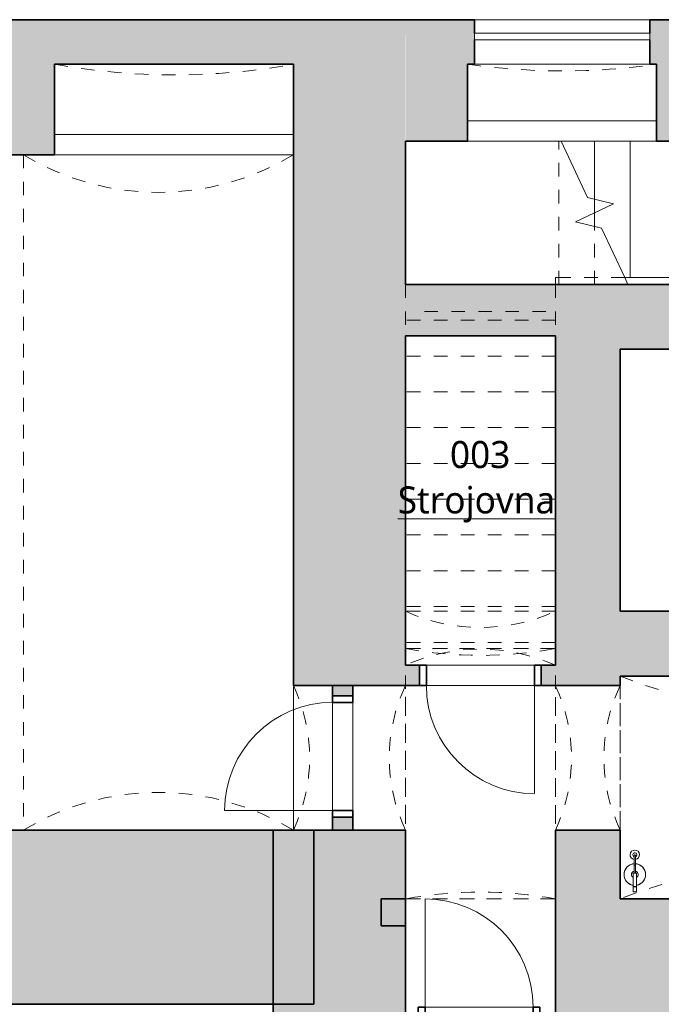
# Model space of a CAD drawing. Header units: metres. Extents: x -0.2 to 46.9, y 0 to 27.9.
# Tile 5 of 15: x 8.6 to 13.3, y 7.5 to 14.7. Entities that reach past the tile are written whole.
import ezdxf

# ---------------------------------------------------------------- set-up
doc = ezdxf.new("R2010")
doc.units = ezdxf.units.M
for name, pattern in [('AV - Carkovana 2mm', [0.0027, 0.002, -0.0007]), ('AV - Cerch_ 1 tecka 4mm', [0.006, 0.004, -0.001, 0, -0.001]), ('AV - Cerch_ 2 tecky 2mm', [0.0038, 0.002, -0.0006, 0, -0.0006, 0, -0.0006]), ('AV - Cerch_ 2 tecky 4mm', [0.008, 0.004, -0.0015, 0, -0.001, 0, -0.0015])]:
    doc.linetypes.add(name, pattern=pattern)
doc.layers.add('AV-MISTNOSTI', color=5, linetype='Continuous', lineweight=5, true_color=0x0000ff)
doc.layers.add('AV-SRAFY', color=7, linetype='Continuous', lineweight=35)
doc.layers.add('AV-STAVBA', color=7, linetype='Continuous', lineweight=18)
doc.styles.add('Trebuchet MS_B', font='trebuc.ttf', dxfattribs={"height": 0.2})

# ---------------------------------------------------------------- blocks, each defined once
blk = doc.blocks.new('GM_Otvor s klenutým nadpražím - 1070x2150_1200-881159-1PP')
at = {"layer": 'AV-STAVBA', "color": 254, "linetype": 'AV - Cerch_ 1 tecka 4mm', "lineweight": 13, "true_color": 0xcccccc}
for p, q in [((-0.535, 0.24), (0.535, 0.24)), ((0.4515, -0.24), (-0.4515, -0.24))]:
    blk.add_line(p, q, dxfattribs=at)
for centre, start, end in [((0, 1.3726), 244.7157, 295.2843), ((0, -1.3726), 64.7157, 115.2843)]:
    blk.add_arc(centre, 1.2526, start, end, dxfattribs=at)
blk = doc.blocks.new('GM_Otvor s klenutým nadpražím - 1070x2150_1200-898505-1PP')
at = {"layer": 'AV-STAVBA', "color": 254, "linetype": 'AV - Cerch_ 1 tecka 4mm', "lineweight": 13, "true_color": 0xcccccc}
for p, q in [((-0.535, 0.415), (0.535, 0.415)), ((0.4515, -0.415), (-0.4515, -0.415))]:
    blk.add_line(p, q, dxfattribs=at)
for centre, start, end in [((0, 1.5476), 244.7157, 295.2843), ((0, -1.5476), 64.7157, 115.2843)]:
    blk.add_arc(centre, 1.2526, start, end, dxfattribs=at)
blk = doc.blocks.new('GM_Otvor_obdélníkový - 1110x2000-898613-1PP')
at = {"layer": 'AV-STAVBA', "color": 254, "linetype": 'AV - Cerch_ 1 tecka 4mm', "lineweight": 13, "true_color": 0xcccccc}
for p, q in [((-0.555, 0.475), (0.555, 0.475)), ((-0.555, -0.475), (0.555, -0.475)), ((-0.555, -0.475), (0.555, -0.475))]:
    blk.add_line(p, q, dxfattribs=at)
blk = doc.blocks.new('DO_1-P_Ocel_ - 800x1850_150-1029145-1PP')
at = {"layer": 'AV-STAVBA', "color": 254, "true_color": 0xcccccc}
for p, q in [((-0.4, 0.875), (-0.4, 0.075)), ((-0.4, 0.075), (0.4, 0.075)), ((-0.4, -0.075), (0.4, -0.075))]:
    blk.add_line(p, q, dxfattribs=at)
at = {"layer": 'AV-STAVBA', "color": 254, "linetype": 'AV - Cerch_ 1 tecka 4mm', "true_color": 0xcccccc}
for p, q in [((-0.45, 0.075), (0.45, 0.075)), ((-0.4, 0.075), (0.4, 0.075)), ((-0.45, -0.075), (0.45, -0.075)), ((-0.4, -0.075), (0.4, -0.075))]:
    blk.add_line(p, q, dxfattribs=at)
at = {"layer": 'AV-STAVBA', "color": 254, "lineweight": 35, "true_color": 0xcccccc}
for p, q in [((-0.4, 0.075), (-0.45, 0.075)), ((-0.45, 0.075), (-0.45, -0.075)), ((-0.4, -0.075), (-0.4, 0.075)), ((0.45, 0.075), (0.4, 0.075)), ((0.4, 0.075), (0.4, -0.075)), ((0.45, -0.075), (0.45, 0.075)), ((-0.45, -0.075), (-0.4, -0.075)), ((0.4, -0.075), (0.45, -0.075))]:
    blk.add_line(p, q, dxfattribs=at)
at = {"layer": 'AV-STAVBA', "color": 254, "true_color": 0xcccccc}
blk.add_arc((-0.4, 0.075), 0.8, 0, 90, dxfattribs=at)
blk = doc.blocks.new('DO_1-P_Ocel_ - 800x1970_150-917843-1PP')
at = {"layer": 'AV-STAVBA', "color": 254, "true_color": 0xcccccc}
for p, q in [((-0.4, 0.875), (-0.4, 0.075)), ((-0.4, 0.075), (0.4, 0.075)), ((-0.4, -0.075), (0.4, -0.075))]:
    blk.add_line(p, q, dxfattribs=at)
at = {"layer": 'AV-STAVBA', "color": 254, "linetype": 'AV - Cerch_ 1 tecka 4mm', "true_color": 0xcccccc}
for p, q in [((-0.45, 0.075), (0.45, 0.075)), ((-0.4, 0.075), (0.4, 0.075)), ((-0.45, -0.075), (0.45, -0.075)), ((-0.4, -0.075), (0.4, -0.075))]:
    blk.add_line(p, q, dxfattribs=at)
at = {"layer": 'AV-STAVBA', "color": 254, "lineweight": 35, "true_color": 0xcccccc}
for p, q in [((-0.4, 0.075), (-0.45, 0.075)), ((-0.45, 0.075), (-0.45, -0.075)), ((-0.4, -0.075), (-0.4, 0.075)), ((0.45, 0.075), (0.4, 0.075)), ((0.4, 0.075), (0.4, -0.075)), ((0.45, -0.075), (0.45, 0.075)), ((-0.45, -0.075), (-0.4, -0.075)), ((0.4, -0.075), (0.45, -0.075))]:
    blk.add_line(p, q, dxfattribs=at)
at = {"layer": 'AV-STAVBA', "color": 254, "true_color": 0xcccccc}
blk.add_arc((-0.4, 0.075), 0.8, 0, 90, dxfattribs=at)
blk = doc.blocks.new('GM_Otvor_obdélníkový - 1110x2380-1031040-1PP')
at = {"layer": 'AV-STAVBA', "color": 254, "linetype": 'AV - Cerch_ 1 tecka 4mm', "lineweight": 13, "true_color": 0xcccccc}
for p, q in [((-0.555, 0.19), (0.555, 0.19)), ((-0.555, -0.19), (0.555, -0.19)), ((-0.555, -0.19), (0.555, -0.19))]:
    blk.add_line(p, q, dxfattribs=at)
blk = doc.blocks.new('Railing - Railing-1021996-1PP')
at = {"layer": 'AV-STAVBA', "color": 254, "linetype": 'AV - Cerch_ 2 tecky 2mm', "true_color": 0xcccccc}
for p, q in [((12.5548, 12.7886), (12.5548, 12.8386)), ((12.5798, 12.8386), (12.5548, 12.8386)), ((13.0685, 12.8386), (12.5798, 12.8386)), ((12.5798, 12.7886), (12.5548, 12.7886)), ((13.0918, 12.7886), (12.5798, 12.7886))]:
    blk.add_line(p, q, dxfattribs=at)
at = {"layer": 'AV-STAVBA', "color": 254, "true_color": 0xcccccc}
for p, q in [((13.0685, 12.8386), (13.0918, 12.7886)), ((14.4348, 12.8386), (13.0685, 12.8386)), ((14.4348, 12.8386), (14.4348, 12.7886)), ((14.4348, 12.7886), (13.0918, 12.7886))]:
    blk.add_line(p, q, dxfattribs=at)
blk = doc.blocks.new('GM_Otvor_obdélníkový - 1110x2050-1031564-1PP')
at = {"layer": 'AV-STAVBA', "color": 254, "linetype": 'AV - Cerch_ 1 tecka 4mm', "lineweight": 13, "true_color": 0xcccccc}
for p, q in [((-0.475, 0.1), (0.475, 0.1)), ((-0.475, -0.1), (0.475, -0.1)), ((-0.475, -0.1), (0.475, -0.1))]:
    blk.add_line(p, q, dxfattribs=at)
blk = doc.blocks.new('WI_1-1_sklepní_s příčlemi_s klenutým nadpražím_2x šikmý parapet_ nadpraží - 1300x600-1034807-1PP')
at = {"layer": 'AV-STAVBA', "color": 254, "true_color": 0xcccccc}
for p, q in [((-0.65, -0.3), (0.65, -0.3)), ((-0.65, -0.35), (-0.65, -0.3)), ((0.65, -0.35), (-0.65, -0.35)), ((0.65, -0.3), (0.65, -0.35))]:
    blk.add_line(p, q, dxfattribs=at)
at = {"layer": 'AV-STAVBA', "color": 254, "linetype": 'AV - Carkovana 2mm', "true_color": 0xcccccc}
blk.add_arc((0, -5.0708), 5, 81.95215, 98.04785, dxfattribs=at)
blk = doc.blocks.new('WI_nika_sklepní_s příčlemi_s klenutým nadpražím_2x šikmý parapet_ nadpraží - 1770x600-1042306-1PP')
at = {"layer": 'AV-STAVBA', "color": 254, "linetype": 'AV - Carkovana 2mm', "true_color": 0xcccccc}
blk.add_arc((0, -5.0911), 5, 79.80493, 100.19507, dxfattribs=at)
blk = doc.blocks.new('GM_Void_valená klenba - GM_Void_valená klenba-1524408-1PP')
at = {"layer": 'AV-STAVBA', "color": 254, "linetype": 'AV - Cerch_ 1 tecka 4mm', "lineweight": 13, "true_color": 0xcccccc}
for p, q in [((-1.135, 0.825), (-1.135, -0.825)), ((-1.135, 0.825), (1.135, 0.825)), ((1.135, 0.825), (1.135, -0.825)), ((-1.135, -0.825), (1.135, -0.825))]:
    blk.add_line(p, q, dxfattribs=at)
for centre, start, end in [((0, 3.602), 247.76952, 292.23048), ((0, -3.602), 67.76952, 112.23048)]:
    blk.add_arc(centre, 3, start, end, dxfattribs=at)
blk = doc.blocks.new('GM_Void_valená klenba - GM_Void_valená klenba-1524438-1PP')
at = {"layer": 'AV-STAVBA', "color": 254, "linetype": 'AV - Cerch_ 1 tecka 4mm', "lineweight": 13, "true_color": 0xcccccc}
for p, q in [((-1, 2.5), (-1, -2.5)), ((-1, 2.5), (1, 2.5)), ((1, 2.5), (1, -2.5)), ((-1, -2.5), (1, -2.5))]:
    blk.add_line(p, q, dxfattribs=at)
for centre, start, end in [((0, 4.1507), 238.79279, 301.20721), ((0, -4.1507), 58.79279, 121.20721)]:
    blk.add_arc(centre, 1.93, start, end, dxfattribs=at)
blk = doc.blocks.new('GM_Otvor s klenutým nadpražím - 1110x2600-1650309-1PP')
at = {"layer": 'AV-STAVBA', "color": 254, "linetype": 'AV - Cerch_ 1 tecka 4mm', "lineweight": 13, "true_color": 0xcccccc}
for p, q in [((0.4715, 0.125), (-0.4715, 0.125)), ((-0.555, -0.275), (0.555, -0.275))]:
    blk.add_line(p, q, dxfattribs=at)
for centre, start, end in [((0, 1.3484), 245.59906, 294.40094), ((0, -1.4984), 65.59906, 114.40094)]:
    blk.add_arc(centre, 1.3434, start, end, dxfattribs=at)
blk = doc.blocks.new('GM_Void_valená klenba - GM_Void_valená klenba-1534240-1PP')
at = {"layer": 'AV-STAVBA', "color": 254, "linetype": 'AV - Cerch_ 1 tecka 4mm', "lineweight": 13, "true_color": 0xcccccc}
for p, q in [((-0.555, 0.9275), (-0.555, -0.9275)), ((-0.555, 0.9275), (0.555, 0.9275)), ((0.555, 0.9275), (0.555, -0.9275)), ((-0.555, -0.9275), (0.555, -0.9275))]:
    blk.add_line(p, q, dxfattribs=at)
for centre, start, end in [((0, 3.8757), 259.33887, 280.66113), ((0, -3.8757), 79.33887, 100.66113)]:
    blk.add_arc(centre, 3, start, end, dxfattribs=at)
blk = doc.blocks.new('GM_Hasicí přístroj - Hasici pristroj-V2-1PP')
at = {"layer": 'AV-STAVBA', "color": 254, "lineweight": 13, "true_color": 0xcccccc}
for p, q in [((-0.0421, 0.0036), (-0.1007, 0.0036)), ((-0.0421, 0.0111), (0.0579, 0.0111)), ((-0.0421, 0.0111), (-0.0421, -0.0139)), ((0.0579, 0.0111), (0.0605, 0.0111)), ((0.0579, 0.0111), (0.0579, -0.0139)), ((0.0605, 0.0111), (0.0979, 0.0111)), ((0.0605, 0.0111), (0.0605, -0.0139)), ((0.0979, 0.0111), (0.0979, -0.0139)), ((-0.1007, -0.0064), (-0.0421, -0.0064)), ((0.0579, -0.0139), (-0.0421, -0.0139)), ((0.0605, -0.0139), (0.0579, -0.0139)), ((0.0979, -0.0139), (0.0605, -0.0139))]:
    blk.add_line(p, q, dxfattribs=at)
at = {"layer": 'AV-STAVBA', "color": 254, "lineweight": 13, "true_color": 0xcccccc, "flags": 128}
for points in [[(-0.1007, 0.0036), (-0.1035, 0.0036), (-0.1063, 0.0036), (-0.1092, 0.0036), (-0.112, 0.0036), (-0.1149, 0.0036), (-0.1177, 0.0036), (-0.1205, 0.0036), (-0.1233, 0.0036), (-0.126, 0.0036), (-0.1288, 0.0036), (-0.1315, 0.0036), (-0.1341, 0.0036), (-0.1367, 0.0036), (-0.1393, 0.0036), (-0.1418, 0.0036), (-0.1443, 0.0036), (-0.1467, 0.0036), (-0.149, 0.0036), (-0.1513, 0.0036), (-0.1535, 0.0036), (-0.1556, 0.0036), (-0.1577, 0.0036), (-0.1596, 0.0036), (-0.1615, 0.0036), (-0.1633, 0.0036), (-0.165, 0.0036), (-0.1667, 0.0036), (-0.1682, 0.0036), (-0.1696, 0.0036), (-0.1709, 0.0036), (-0.1714, 0.0036)], [(-0.1714, -0.0064), (-0.1701, -0.0064), (-0.1687, -0.0064), (-0.1673, -0.0064), (-0.1657, -0.0064), (-0.164, -0.0064), (-0.1622, -0.0064), (-0.1604, -0.0064), (-0.1584, -0.0064), (-0.1564, -0.0064), (-0.1543, -0.0064), (-0.1522, -0.0064), (-0.1499, -0.0064), (-0.1476, -0.0064), (-0.1452, -0.0064), (-0.1428, -0.0064), (-0.1403, -0.0064), (-0.1377, -0.0064), (-0.1351, -0.0064), (-0.1325, -0.0064), (-0.1298, -0.0064), (-0.1271, -0.0064), (-0.1244, -0.0064), (-0.1216, -0.0064), (-0.1188, -0.0064), (-0.116, -0.0064), (-0.1131, -0.0064), (-0.1103, -0.0064), (-0.1074, -0.0064), (-0.1046, -0.0064), (-0.1018, -0.0064), (-0.1007, -0.0064)]]:
    blk.add_lwpolyline(points, dxfattribs=at)
at = {"layer": 'AV-STAVBA', "color": 254, "lineweight": 13, "true_color": 0xcccccc}
for centre, radius, start, end in [((-0.0307, -0.0014), 0.08, 90, 176.37662), ((-0.0307, -0.0014), 0.08, 90, 110.02868), ((-0.0307, -0.0014), 0.08, 69.97132, 90), ((-0.0307, -0.0014), 0.08, 9.18677, 90), ((-0.1772, -0.0014), 0.035, 7.23753, 180), ((-0.1764, -0.0014), 0.015, 18.64917, 180), ((-0.1764, -0.0014), 0.015, 165, 180), ((-0.1764, -0.0014), 0.015, 105, 134.93615), ((-0.1714, -0.0014), 0.005, 150, 180), ((-0.1714, -0.0014), 0.005, 90, 120), ((-0.1764, -0.0014), 0.015, 45.06385, 75), ((-0.1764, -0.0014), 0.015, 18.64917, 44.93615), ((-0.0307, -0.0014), 0.08, 159.97132, 176.42822), ((-0.0307, -0.0014), 0.08, 114.97132, 155.02868), ((-0.0307, -0.0014), 0.025, 90, 169.20034), ((-0.0307, -0.0014), 0.025, 30, 90), ((-0.0307, -0.0014), 0.08, 24.97132, 65.02868), ((-0.0307, -0.0014), 0.08, 9.05555, 20.02868), ((-0.1772, -0.0014), 0.035, 180, 351.96894), ((-0.1764, -0.0014), 0.015, 174.95011, 180), ((-0.1764, -0.0014), 0.015, 180, 185.04989), ((-0.1764, -0.0014), 0.015, 180, 224.93615), ((-0.1764, -0.0014), 0.015, 180, 341.97651), ((-0.1764, -0.0014), 0.015, 240, 270), ((-0.1714, -0.0014), 0.005, 180, 210), ((-0.1714, -0.0014), 0.005, 240, 285), ((-0.1764, -0.0014), 0.015, 334.53837, 341.97651), ((-0.0307, -0.0014), 0.08, 183.5619, 200.02868), ((-0.0307, -0.0014), 0.08, 183.6137, 270), ((-0.0307, -0.0014), 0.08, 204.97132, 245.02868), ((-0.0307, -0.0014), 0.025, 190.79953, 270), ((-0.0307, -0.0014), 0.025, 270, 330), ((-0.0307, -0.0014), 0.08, 270, 350.81323), ((-0.0307, -0.0014), 0.08, 294.97132, 335.02868), ((-0.0307, -0.0014), 0.08, 339.97132, 350.94445), ((-0.0307, -0.0014), 0.08, 249.97132, 270), ((-0.0307, -0.0014), 0.08, 270, 290.02868)]:
    blk.add_arc(centre, radius, start, end, dxfattribs=at)
for points, knots in [([(-0.1764, -0.0014), (-0.1764, -0.0009), (-0.1762, 0.0003), (-0.1753, 0.0019), (-0.1742, 0.0028), (-0.1731, 0.0033), (-0.1725, 0.0034), (-0.1723, 0.0035)], [0, 0, 0, 0, 0.1111111, 0.2222222, 0.3333333, 0.3888889, 0.4444444, 0.4444444, 0.4444444, 0.4444444]), ([(-0.1689, -0.0058), (-0.1692, -0.0059), (-0.1697, -0.0062), (-0.1705, -0.0064), (-0.1714, -0.0065), (-0.1723, -0.0064), (-0.1731, -0.0062), (-0.1742, -0.0057), (-0.1753, -0.0047), (-0.1762, -0.0032), (-0.1764, -0.002), (-0.1764, -0.0014)], [0.3333333, 0.3333333, 0.3333333, 0.3333333, 0.3888889, 0.4444444, 0.5, 0.5555556, 0.6111111, 0.6666667, 0.7777778, 0.8888889, 1, 1, 1, 1])]:
    blk.add_open_spline(points, degree=3, knots=knots, dxfattribs=at)
for points in [[(-0.1004, -0.0014), (-0.1004, -0.0009), (-0.1004, 0.0003), (-0.1005, 0.0018), (-0.1005, 0.003), (-0.1006, 0.0034), (-0.1006, 0.0035)], [(-0.1006, -0.0064), (-0.1006, -0.0063), (-0.1005, -0.0059), (-0.1005, -0.0047), (-0.1004, -0.0032), (-0.1004, -0.002), (-0.1004, -0.0014)]]:
    blk.add_open_spline(points, degree=3, dxfattribs=at)
blk = doc.blocks.new('D0089 - 1514 - OÚPSŘ_Benešova_rvt-1-1PP')
at = {"layer": 'AV-SRAFY', "lineweight": 5, "true_color": 0xcccccc}
h = blk.add_hatch(color=254, dxfattribs=at)
h.paths.add_polyline_path([(10.6148, 13.7482), (11.4448, 13.7482), (11.4448, 13.8052), (10.6148, 13.8052)])
h.paths.add_polyline_path([(6.1548, 13.7482), (8.8448, 13.7482), (8.8448, 13.8052), (7.1415, 13.8052), (7.1415, 14.7482), (6.1548, 14.7482), (6.1548, 13.7982)])
for points in [[(11.4448, 13.8052), (11.4448, 14.7482), (7.1415, 14.7482), (7.1415, 13.8052), (8.8448, 13.8052), (8.8448, 14.4182), (10.6148, 14.4182), (10.6148, 13.8052)], [(11.4448, 12.7882), (11.4448, 13.7482), (10.6148, 13.7482), (10.6148, 12.7882)], [(11.2648, 7.2882), (11.2648, 8.0382), (10.6148, 8.0382), (10.6148, 8.7482), (10.4648, 8.7482), (10.4648, 7.2882)]]:
    blk.add_hatch(color=254, dxfattribs=at).paths.add_polyline_path(points)
h = blk.add_hatch(color=254, dxfattribs=at)
h.paths.add_polyline_path([(14.0158, 13.8482), (14.0158, 14.7482), (13.2548, 14.7482), (13.2548, 14.4182), (13.3048, 14.4182), (13.3048, 13.8482), (13.459, 13.8482)])
h.paths.add_polyline_path([(11.9048, 13.8482), (11.9048, 14.4182), (11.9548, 14.4182), (11.9548, 14.7482), (11.4448, 14.7482), (11.4453, 13.8482)])
at = {"layer": 'AV-SRAFY', "lineweight": 18, "true_color": 0xcccccc}
for points in [[(12.5548, 12.4082), (12.5548, 12.7882), (10.6148, 12.7882), (10.6148, 12.4082), (11.4453, 12.4082)], [(15.4726, 12.3082), (15.7848, 12.3082), (15.7848, 12.7882), (13.0348, 12.7882), (13.0348, 12.3082), (15.3048, 12.3082)]]:
    blk.add_hatch(color=254, dxfattribs=at).paths.add_polyline_path(points)
h = blk.add_hatch(color=254, dxfattribs=at)
h.paths.add_polyline_path([(13.0348, 8.2382), (13.0348, 8.7482), (12.5548, 8.7482), (12.5548, 8.2382)])
h.paths.add_polyline_path([(13.0348, 9.8182), (13.0348, 12.7882), (12.5548, 12.7882), (12.5548, 9.8182)])
h = blk.add_hatch(color=254, dxfattribs=at)
h.paths.add_polyline_path([(11.4448, 8.0382), (11.4448, 8.7482), (10.6148, 8.7482), (10.6148, 8.0382), (11.2648, 8.0382)])
h.paths.add_polyline_path([(10.6148, 9.8182), (11.4448, 9.8182), (11.4448, 12.4082), (10.6148, 12.4082), (10.6148, 11.9809)])
h = blk.add_hatch(color=254, dxfattribs=at)
h.paths.add_polyline_path([(15.3048, 9.8882), (15.3048, 10.3682), (14.8448, 10.3682), (14.8448, 9.8882)])
h.paths.add_polyline_path([(14.0048, 9.8882), (14.0048, 10.3682), (13.0348, 10.3682), (13.0348, 9.8882)])
h = blk.add_hatch(color=254, dxfattribs=at)
h.paths.add_polyline_path([(11.4453, 9.8182), (11.5498, 9.8182), (11.5498, 9.9682), (11.4448, 9.9682), (11.4448, 9.8182)])
h.paths.add_polyline_path([(12.5548, 9.8182), (12.5548, 9.9682), (12.4498, 9.9682), (12.4498, 9.8182)])
h = blk.add_hatch(color=254, dxfattribs=at)
h.paths.add_polyline_path([(10.9048, 8.7482), (11.0548, 8.7482), (11.0548, 8.8432), (10.9048, 8.8432)])
h.paths.add_polyline_path([(11.0548, 9.7432), (11.0548, 9.8182), (10.9048, 9.8182), (10.9048, 9.7432)])
h = blk.add_hatch(color=254, dxfattribs=at)
h.paths.add_polyline_path([(9.4317, 7.4582), (10.7648, 7.4582), (10.7648, 8.7482), (7.7648, 8.7482), (7.7648, 7.4582)])
h.paths.add_polyline_path([(3.7648, 7.4582), (6.3348, 7.4582), (6.3348, 8.7482), (3.2648, 8.7482), (3.2648, 7.4882), (3.7648, 7.4882)])
h = blk.add_hatch(color=254, dxfattribs=at)
h.paths.add_polyline_path([(15.5448, 7.2882), (15.5448, 8.2382), (12.5548, 8.2382), (12.5548, 7.2882), (15.4726, 7.2882)])
h.paths.add_polyline_path([(11.2648, 7.2882), (11.4448, 7.2882), (11.4448, 8.2382), (11.2648, 8.2382), (11.2648, 8.0382)])
at = {"layer": 'AV-STAVBA', "color": 254, "lineweight": 35, "true_color": 0xcccccc}
for p, q in [((11.4448, 14.7482), (7.1415, 14.7482)), ((11.4448, 14.7482), (11.9548, 14.7482)), ((11.9548, 14.7482), (11.9548, 14.6482)), ((13.2548, 14.7482), (14.0158, 14.7482)), ((13.2548, 14.7482), (13.2548, 14.6482)), ((11.9548, 14.5982), (11.9548, 14.4182)), ((13.2548, 14.5982), (13.2548, 14.4182)), ((8.8448, 14.4182), (10.6148, 14.4182)), ((8.8448, 14.4182), (8.8448, 13.8052)), ((10.6148, 14.4182), (10.6148, 13.8052)), ((11.9548, 14.4182), (11.9048, 14.4182)), ((11.9048, 13.8482), (11.9048, 14.4182)), ((13.2548, 14.4182), (13.3048, 14.4182)), ((13.3048, 13.8482), (13.3048, 14.4182)), ((8.8448, 13.7482), (8.8448, 13.8052)), ((10.6148, 13.7482), (10.6148, 13.8052)), ((11.4448, 13.8482), (11.9048, 13.8482)), ((11.4448, 13.8482), (11.4448, 13.8052)), ((11.4448, 13.7482), (11.4448, 13.8052)), ((13.3048, 13.8482), (14.0158, 13.8482)), ((6.3648, 13.7482), (8.8448, 13.7482)), ((10.6148, 12.7882), (10.6148, 13.7482)), ((11.4448, 13.7482), (11.4448, 12.7882)), ((10.6148, 12.7882), (10.6148, 12.4082)), ((12.5548, 12.7882), (11.4448, 12.7882)), ((13.0348, 12.7882), (12.5548, 12.7882)), ((15.7848, 12.7882), (13.0348, 12.7882)), ((10.6148, 12.4082), (10.6148, 9.8182)), ((11.4448, 12.4082), (12.5548, 12.4082)), ((11.4448, 9.9682), (11.4448, 12.4082)), ((12.5548, 12.4082), (12.5548, 9.9682)), ((13.0348, 10.3682), (13.0348, 12.3082)), ((13.0348, 12.3082), (15.3048, 12.3082)), ((14.0048, 10.3682), (13.0348, 10.3682)), ((11.5498, 9.9682), (11.4448, 9.9682)), ((11.5498, 9.8182), (11.5498, 9.9682)), ((12.5548, 9.9682), (12.4498, 9.9682)), ((12.4498, 9.9682), (12.4498, 9.8182)), ((13.0348, 9.8182), (13.0348, 9.8882)), ((13.0348, 9.8882), (14.0048, 9.8882)), ((10.6148, 9.8182), (11.4448, 9.8182)), ((10.9048, 9.8182), (10.9048, 9.7432)), ((11.0548, 9.8182), (10.9048, 9.8182)), ((11.0548, 9.7432), (11.0548, 9.8182)), ((11.4448, 9.8182), (11.5498, 9.8182)), ((12.4498, 9.8182), (12.5548, 9.8182)), ((12.5548, 9.8182), (13.0348, 9.8182)), ((10.9048, 9.7432), (11.0548, 9.7432)), ((10.9048, 8.8432), (10.9048, 8.7482)), ((11.0548, 8.8432), (10.9048, 8.8432)), ((11.0548, 8.7482), (11.0548, 8.8432)), ((10.7648, 8.7482), (7.7648, 8.7482)), ((10.4648, 7.2882), (10.4648, 8.7482)), ((10.4648, 8.7482), (10.6148, 8.7482)), ((11.4448, 8.7482), (10.6148, 8.7482)), ((10.7648, 7.4582), (10.7648, 8.7482)), ((10.9048, 8.7482), (11.0548, 8.7482)), ((11.4448, 8.0382), (11.4448, 8.7482)), ((12.5548, 8.7482), (12.5548, 8.2382)), ((13.0348, 8.7482), (12.5548, 8.7482)), ((13.0348, 8.2382), (13.0348, 8.7482)), ((11.4448, 8.2382), (11.2648, 8.2382)), ((11.2648, 8.2382), (11.2648, 8.0382)), ((11.4448, 7.2882), (11.4448, 8.2382)), ((12.5548, 8.2382), (12.5548, 7.2882)), ((15.3048, 8.2382), (13.0348, 8.2382)), ((11.2648, 8.0382), (11.4448, 8.0382)), ((7.7648, 7.4582), (10.7648, 7.4582))]:
    blk.add_line(p, q, dxfattribs=at)
at = {"layer": 'AV-STAVBA', "color": 254, "true_color": 0xcccccc}
for p, q in [((11.9548, 14.7482), (13.2548, 14.7482)), ((11.9548, 14.4182), (13.2548, 14.4182)), ((11.9048, 13.9982), (13.3048, 13.9982)), ((8.8448, 13.8982), (10.6148, 13.8982)), ((13.3048, 13.8482), (11.9048, 13.8482)), ((12.8448, 13.4187), (12.8448, 13.8482)), ((13.1098, 12.8386), (13.1098, 13.8482)), ((10.6148, 13.7482), (8.8448, 13.7482)), ((12.8448, 13.2178), (12.8448, 13.3182)), ((11.5998, 9.9682), (12.3998, 9.9682)), ((11.5998, 9.9682), (12.3998, 9.9682)), ((12.3998, 9.8182), (11.5998, 9.8182)), ((10.9048, 8.8932), (10.9048, 9.6932)), ((10.9048, 8.8932), (10.9048, 9.6932)), ((11.0548, 9.6932), (11.0548, 8.8932))]:
    blk.add_line(p, q, dxfattribs=at)
at = {"layer": 'AV-STAVBA', "color": 254, "linetype": 'AV - Cerch_ 2 tecky 4mm', "true_color": 0xcccccc}
for p, q in [((11.4448, 13.8052), (11.4448, 12.7882)), ((12.5798, 12.7882), (12.5798, 13.8482)), ((12.5798, 12.7882), (12.5798, 13.8482)), ((12.8448, 13.4187), (12.8448, 13.8482)), ((13.1098, 12.8386), (13.1098, 13.8482)), ((12.8448, 13.3182), (12.8448, 13.4187)), ((12.8448, 13.3182), (12.8448, 13.4187)), ((12.8448, 13.2178), (12.8448, 13.3182)), ((12.8448, 12.7882), (12.8448, 13.2178)), ((12.8448, 12.7882), (12.8448, 13.2178)), ((12.5548, 12.7882), (11.4448, 12.7882)), ((11.4448, 12.7882), (11.4448, 10.0932)), ((12.5548, 12.7882), (11.4448, 12.7882)), ((12.5548, 12.7882), (12.5798, 12.7882)), ((12.5548, 12.7882), (12.5548, 10.0932)), ((12.7788, 12.7882), (12.5798, 12.7882)), ((12.5548, 12.5232), (11.4448, 12.5232)), ((12.5548, 12.5232), (11.4448, 12.5232)), ((12.5548, 12.2582), (11.4448, 12.2582)), ((12.5548, 12.2582), (11.4448, 12.2582)), ((12.5548, 11.9932), (11.4448, 11.9932)), ((12.5548, 11.9932), (11.4448, 11.9932)), ((12.5548, 11.7282), (11.4448, 11.7282)), ((12.5548, 11.7282), (11.4448, 11.7282)), ((12.5548, 11.4632), (11.4448, 11.4632)), ((12.5548, 11.4632), (11.4448, 11.4632)), ((12.5548, 11.1982), (11.4448, 11.1982)), ((12.5548, 11.1982), (11.4448, 11.1982)), ((12.5548, 10.9332), (11.4448, 10.9332)), ((12.5548, 10.9332), (11.4448, 10.9332)), ((12.5548, 10.6682), (11.4448, 10.6682)), ((12.5548, 10.6682), (11.4448, 10.6682)), ((12.5548, 10.4032), (11.4448, 10.4032)), ((12.5548, 10.4032), (11.4448, 10.4032)), ((12.5548, 10.1382), (11.4448, 10.1382)), ((12.5548, 10.1382), (11.4448, 10.1382)), ((12.5548, 10.0932), (11.4448, 10.0932))]:
    blk.add_line(p, q, dxfattribs=at)
at = {"layer": 'AV-STAVBA', "color": 254, "lineweight": 13, "true_color": 0xcccccc}
for p, q in [((12.5977, 13.8482), (12.792, 13.4315)), ((12.792, 13.4315), (12.9864, 13.3842)), ((12.9864, 13.3842), (12.7032, 13.2522)), ((12.7032, 13.2522), (12.8976, 13.2049)), ((12.8976, 13.2049), (13.0685, 12.8386))]:
    blk.add_line(p, q, dxfattribs=at)
at = {"layer": 'AV-STAVBA', "color": 254, "linetype": 'AV - Cerch_ 1 tecka 4mm', "lineweight": 13, "true_color": 0xcccccc}
for name, p, rotation in [('WI_1-1_sklepní_s příčlemi_s klenutým nadpražím_2x šikmý parapet_ nadpraží - 1300x600-1034807-1PP', (12.6048, 14.2982), 180), ('WI_nika_sklepní_s příčlemi_s klenutým nadpražím_2x šikmý parapet_ nadpraží - 1770x600-1042306-1PP', (9.7298, 14.2482), 180), ('GM_Otvor_obdélníkový - 1110x2050-1031564-1PP', (12.0098, 12.6882), 180), ('GM_Otvor s klenutým nadpražím - 1110x2600-1650309-1PP', (11.9998, 10.0932), 180), ('DO_1-P_Ocel_ - 800x1850_150-1029145-1PP', (11.9998, 9.8932), 180), ('GM_Otvor s klenutým nadpražím - 1070x2150_1200-898505-1PP', (11.0298, 9.2832), 89.99999999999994), ('GM_Otvor s klenutým nadpražím - 1070x2150_1200-881159-1PP', (12.7948, 9.2832), 269.9999999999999), ('DO_1-P_Ocel_ - 800x1970_150-917843-1PP', (10.9798, 9.2932), 89.9999999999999), ('GM_Hasicí přístroj - Hasici pristroj-V2-1PP', (13.1448, 8.3882), 269.9999999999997), ('GM_Otvor_obdélníkový - 1110x2000-898613-1PP', (11.9998, 7.7632), 180)]:
    blk.add_blockref(name, p, dxfattribs=dict(at, rotation=rotation))
for name, p in [('GM_Void_valená klenba - GM_Void_valená klenba-1524438-1PP', (9.6148, 11.2482)), ('Railing - Railing-1021996-1PP', (0, 0)), ('GM_Otvor_obdélníkový - 1110x2380-1031040-1PP', (11.9998, 12.5982)), ('GM_Void_valená klenba - GM_Void_valená klenba-1534240-1PP', (11.9998, 9.1657)), ('GM_Void_valená klenba - GM_Void_valená klenba-1524408-1PP', (14.1698, 9.0632)), ('DO_1-P_Ocel_ - 800x1850_150-1029145-1PP', (11.9898, 7.3632))]:
    blk.add_blockref(name, p, dxfattribs=at)

msp = doc.modelspace()

# ---------------------------------------------------------------- block references
at = {"lineweight": 5}
msp.add_blockref('D0089 - 1514 - OÚPSŘ_Benešova_rvt-1-1PP', (0, 0), dxfattribs=at)

# ---------------------------------------------------------------- texts
at = {"layer": 'AV-MISTNOSTI', "char_height": 0.2, "attachment_point": 1, "style": 'Trebuchet MS_B'}
for s, insert, width in [('003', (11.7744, 11.6288), 0.601266), ('\\LStrojovna', (11.3874, 11.2925), 1.53924)]:
    msp.add_mtext(s, dxfattribs=dict(at, insert=insert, width=width))

doc.saveas('drawing.dxf')
